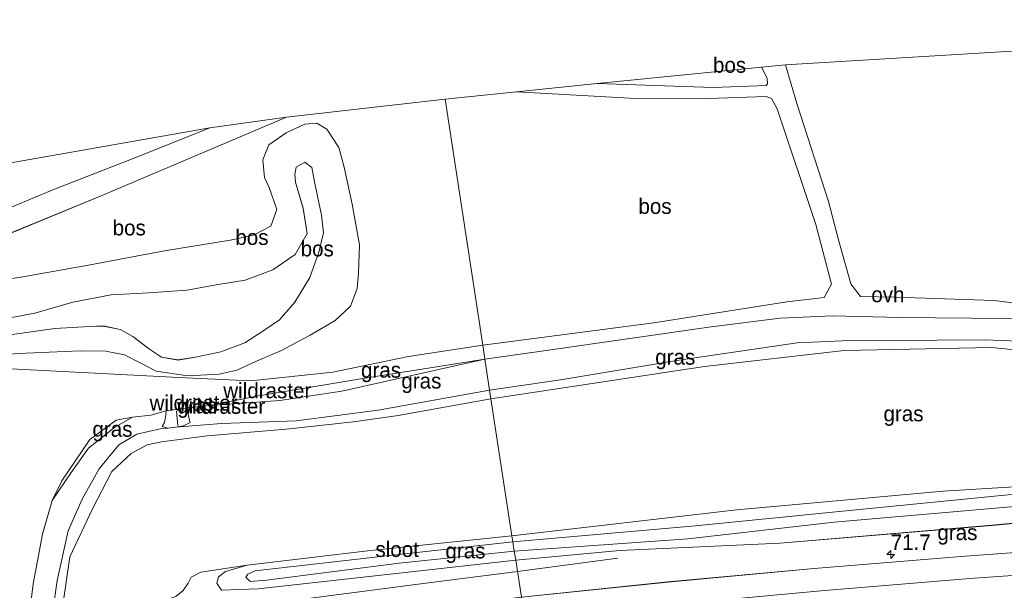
# Model space of a CAD drawing. Header units: millimetres. Extents: x 180000 to 190000, y 466229 to 468626.
# Tile 99 of 202: x 183700 to 183860, y 468533 to 468625. Entities that reach past the tile are written whole.
import ezdxf
from ezdxf.enums import TextEntityAlignment as Align

# ---------------------------------------------------------------- set-up
doc = ezdxf.new("R2010")
doc.units = ezdxf.units.MM
for name, color, linetype, lineweight in [('af-bs-doorgang', 8, 'Continuous', 18), ('af-bs-rasterhekwerk', 8, 'hekwerk', 18), ('as-bs-kilometr', 13, 'Continuous', 18), ('bp-b5-bos', 93, 'Continuous', 18), ('bp-b5-grasland', 93, 'Continuous', 18), ('gr-bs-geleiderail', 213, 'geleiderail', 18), ('gw-bs-insteekwatergang', 93, 'Continuous', 18), ('gw-bs-kruinlijn', 93, 'Continuous', 18), ('gw-bs-teenlijn', 93, 'Continuous', 18), ('kd-bs-opnamedtmgrens', 173, 'Continuous', 18), ('mk-bs-streep 0.15', 8, 'Continuous', 18), ('og-b5-water', 153, 'Continuous', 18), ('og-bs-hulpgeometrie', 53, 'Continuous', 18), ('vh-b5-verh_soort', 8, 'Continuous', 18)]:
    doc.layers.add(name, color=color, linetype=linetype, lineweight=lineweight)
doc.styles.add('rtw_iso', font='iso-rtw.shx')
doc.linetypes.add('geleiderail', pattern='A,2,-1,[175,RTW.shx,S=0.5,R=0,X=0,Y=0],-1', length=4)
doc.linetypes.add('hekwerk', pattern='A,7,-1.5,[1,RTW.shx,S=0.75,R=0,X=0,Y=0],-1.5', length=10)

# ---------------------------------------------------------------- blocks, each defined once
blk = doc.blocks.new('dtbattr-r')
at = {"style": 'rtw_iso'}
blk.add_attdef('TAG', text='', height=2.5, dxfattribs=at).set_placement((0, 0), align=Align.MIDDLE_CENTER)
blk = doc.blocks.new('d33az_ACAD_1_FMEBLOCK84')
at = {"layer": 'bp-b5-bos'}
for points in [[(46.81, 22.86, 42.31), (52.94, -17.07, 42.05), (40.86, -18.9, 41.77), (28.61, -21.48, 41.79), (15.28, -22.86, 42.17), (3.56, -22.36, 43.13), (-26.84, -20.74, 43.51), (-33.73, -20.39, 43.44), (-43.7, -18.29, 43.39), (-49.28, -17.02, 43.21), (-50.78, -16.05, 43.18), (-52.45, -14.14, 43.22), (-52.94, -13.03, 43.17), (-52.69, -11.65, 43.1), (-51.64, -10.72, 43.18), (-48.35, -9.28, 43.19), (-41.62, -6.55, 43.55), (-24.99, 0.6, 44), (-9.02, 7.17, 43.82), (21.05, 19.95, 42.29)], [(-46.94, -17.14, 43.39), (-43.43, -17.72, 43.47), (-40.54, -17.33, 43.52), (-37.01, -18, 43.53), (-32.68, -18.85, 43.66), (-28.48, -19.03, 43.63), (-22.59, -18.42, 43.69), (-12.4, -18.02, 43.47), (-8.31, -18.08, 43.56), (-5.24, -18.65, 43.49), (-2.68, -19.95, 43.36), (-0.13, -21.32, 43.37), (5.02, -22.09, 43.17), (10.1, -21.81, 42.68), (13.01, -21.14, 42.55), (16.69, -19.44, 42.45), (20.24, -17.95, 42.32), (24.89, -15.44, 42.2), (28.95, -13.1, 42.15), (31.45, -10.74, 42.17), (32.54, -7.89, 42.22), (32.75, -5.37, 42.29), (32.92, -0.79, 42.55), (32.34, 2.54, 42.76), (31.74, 5.82, 42.9), (30.44, 11.84, 42.86), (29.56, 15.05, 42.5), (27.63, 18.02, 42.39), (25.99, 18.99, 42.26), (24.05, 18.81, 42.24), (21.02, 17.42, 42.27), (18.21, 15.44, 42.81), (17.21, 13.05, 43.21), (17.49, 10.14, 43.4), (18.25, 8.53, 43.33), (19.51, 4.98, 43.31), (18.53, 2.26, 43.25), (15.71, 0.81, 43.24), (11.91, -0.03, 43.22), (1.22, -1.77, 44.03), (-11.7, -4.21, 44.27), (-22.07, -6.05, 44.31), (-29.41, -7.11, 44.03), (-36.43, -7.36, 43.62), (-42.28, -7.91, 43.55), (-47.04, -9.09, 43.31), (-50.49, -10.78, 43.26), (-52.06, -12.45, 43.24), (-52.17, -13.45, 43.24), (-50.86, -15.29, 43.31), (-49.2, -16.68, 43.34)]]:
    blk.add_polyline3d(points, close=True, dxfattribs=at)
blk = doc.blocks.new('d33az_ACAD_1_FMEBLOCK149')
at = {"layer": 'bp-b5-bos'}
for points in [[(39.19, 16.6, 42.5), (40.06, 13.39, 42.86), (41.37, 7.37, 42.9), (41.97, 4.09, 42.76), (42.55, 0.76, 42.55), (42.38, -3.82, 42.29), (42.17, -6.34, 42.22), (41.08, -9.19, 42.17), (38.58, -11.55, 42.15), (34.52, -13.89, 42.2), (29.87, -16.4, 42.32), (26.31, -17.89, 42.45), (22.64, -19.59, 42.55), (19.73, -20.26, 42.68), (14.65, -20.54, 43.17), (9.5, -19.77, 43.37), (6.94, -18.4, 43.36), (4.38, -17.1, 43.49), (1.32, -16.53, 43.56), (-2.77, -16.47, 43.47), (-12.97, -16.87, 43.69), (-18.86, -17.48, 43.63), (-23.05, -17.3, 43.66), (-27.38, -16.45, 43.53), (-30.91, -15.78, 43.52), (-33.81, -16.17, 43.47), (-37.31, -15.59, 43.39), (-39.57, -15.13, 43.34), (-41.23, -13.74, 43.31), (-42.55, -11.89, 43.24), (-42.43, -10.9, 43.24), (-40.86, -9.23, 43.26), (-37.41, -7.54, 43.31), (-32.66, -6.36, 43.55), (-26.8, -5.8, 43.62), (-19.79, -5.56, 44.03), (-12.44, -4.5, 44.31), (-2.08, -2.66, 44.27), (10.85, -0.22, 44.03), (21.53, 1.52, 43.22), (25.34, 2.36, 43.24), (28.16, 3.81, 43.25), (29.14, 6.53, 43.31), (27.88, 10.08, 43.33), (27.12, 11.7, 43.4), (26.84, 14.6, 43.21), (27.84, 16.99, 42.81), (30.65, 18.97, 42.27), (33.68, 20.36, 42.24), (35.62, 20.54, 42.26), (37.26, 19.57, 42.39)], [(-4.04, -8.57, 44.77), (-10.21, -10.34, 44.52), (-13.93, -11.06, 44.5), (-17.35, -10.93, 44.55), (-21.45, -10.07, 44.52), (-26.87, -9.11, 44.17), (-30.27, -9.16, 44.14), (-36.15, -10.61, 43.92), (-39, -11.84, 43.91), (-39.41, -12.91, 43.86), (-38.52, -13.74, 43.9), (-36.84, -14.07, 43.96), (-34.14, -13.84, 44.03), (-32.63, -13.33, 44.04), (-29.98, -13.02, 44.09), (-26.74, -12.94, 44.29), (-23.28, -13.03, 44.4), (-20.01, -14.12, 44.44), (-17.6, -14.48, 44.47), (-14.23, -13.85, 44.31), (-6.94, -12.8, 44.32), (-1.31, -12.5, 44.7), (0.97, -12.41, 44.72), (3.7, -12.98, 44.71), (5.71, -14.15, 44.52), (8.43, -16.19, 44.09), (10.39, -17.49, 43.95), (13.12, -17.94, 43.79), (16.19, -17.45, 43.61), (20.03, -16.61, 43.55), (23.93, -15.13, 43.55), (26.84, -13.25, 43.49), (29.55, -11.39, 43.46), (32.04, -8.56, 43.42), (34.5, -4.54, 43.23), (35.95, -0.4, 43.55), (36.7, 2.74, 43.72), (36.38, 5.59, 43.89), (35.24, 11, 44.06), (34.82, 13.32, 44.11), (33.68, 14.22, 44.1), (32.28, 13.41, 44.07), (32.03, 12.18, 44.04), (32.14, 10.97, 44.03), (33.41, 6.7, 44), (34.05, 2.62, 44.07), (32.1, -0.79, 44.08), (28.45, -3.31, 43.9), (23.97, -4.98, 43.92), (19.59, -5.69, 44.59), (14.49, -6.57, 44.7), (8.31, -7.02, 44.85), (2.21, -7.36, 44.86)]]:
    blk.add_polyline3d(points, close=True, dxfattribs=at)
blk = doc.blocks.new('d33az_ACAD_1_FMEBLOCK150')
at = {"layer": 'bp-b5-grasland'}
blk.add_polyline3d([(37.51, 2.78, 39.43), (13.18, 3.19, 39.39), (-11.64, 3.23, 39.35), (-35.99, 2.87, 39.33), (-60.76, 2.19, 39.31), (-84.45, 1.27, 39.28), (-109.8, -0.08, 39.32), (-134.43, -1.87, 39.29), (-158.91, -3.85, 39.25), (-182.68, -6.05, 39.23), (-206.49, -8.53, 39.12), (-207.41, -2.51, 38.75), (-190.51, -0.93, 38.75), (-164.43, 0.23, 38.98), (-130.07, 3.15, 38.97), (-98.59, 6.08, 38.97), (-77.27, 6.8, 39.08), (-44.07, 7.66, 39.21), (-23.07, 8.15, 39.13), (1.71, 8.61, 39.14), (28.71, 8.42, 39.13)], dxfattribs=at)
blk = doc.blocks.new('d33az_ACAD_1_FMEBLOCK158')
at = {"layer": 'vh-b5-verh_soort'}
for points in [[(68.26, 77.53, 43.51), (98.66, 75.91, 43.13), (110.37, 75.4, 42.17), (123.7, 76.78, 41.79), (135.96, 79.37, 41.77), (148.03, 81.19, 42.05), (148.38, 78.94, 42.03), (128.54, 75.76, 41.59), (111.63, 72.95, 41.95), (103.71, 71.38, 42.5), (102.66, 71.26, 42.77), (100.09, 71, 43.88), (96.61, 70.51, 44.31), (94.11, 69.84, 43.67), (91.17, 69.5, 43.47), (88.48, 69.01, 43.77), (84.19, 65.86, 44.12), (79.67, 59.13, 44.6), (78.12, 55.96, 44.79), (76.54, 50.47, 45.17), (74.99, 42.44, 45.5), (73.81, 32.62, 45.76)], [(58.17, 98.06, 43.83), (78.48, 106.53, 44), (91.94, 111.77, 43.57), (103.69, 116.5, 42.69), (116.15, 118.22, 42.29), (86.08, 105.43, 43.82), (70.11, 98.86, 44)]]:
    blk.add_polyline3d(points, dxfattribs=at)
blk = doc.blocks.new('d33az_ACAD_1_FMEBLOCK168')
at = {"layer": 'vh-b5-verh_soort'}
blk.add_polyline3d([(-113.33, 19.87, 38.86), (-137.48, 18.11, 38.84), (-161.6, 16.13, 38.81), (-186.06, 13.85, 38.8), (-209.9, 11.46, 38.75), (-210.14, 13.02, 38.92), (-210.68, 16.5, 39.02), (-211.25, 20.22, 39.05), (-211.82, 23.92, 39.12), (-188.01, 26.4, 39.23), (-164.24, 28.61, 39.25), (-139.75, 30.59, 39.29), (-115.12, 32.38, 39.32)], dxfattribs=at)
blk = doc.blocks.new('hecto')
for p, q in [((0, 0.625), (-0.625, 0)), ((0, -0.625), (0, 0.625)), ((-0.625, 0), (0.625, 0)), ((0.625, 0), (0, -0.625))]:
    blk.add_line(p, q)
blk = doc.blocks.new('dtbattr')
at = {"style": 'rtw_iso'}
blk.add_attdef('TAG', (0.59, 0.87), '', height=2.5, dxfattribs=at)
blk = doc.blocks.new('dtbattr-l')
at = {"style": 'rtw_iso'}
blk.add_attdef('TAG', (0, 0), '', height=2.5, dxfattribs=at)

msp = doc.modelspace()

# ---------------------------------------------------------------- linework, layer by layer
at = {"layer": 'af-bs-doorgang'}
msp.add_polyline3d([(183726.9, 468562.32, 43.88), (183723.42, 468561.84, 44.31)], dxfattribs=at)
at = {"layer": 'af-bs-rasterhekwerk'}
for points in [[(183775.19, 468570.26, 42.03), (183785.54, 468571.72, 42.58), (183811.97, 468575.46, 42.49), (183823.14, 468576.89, 42.3), (183831.71, 468577.25, 42.25), (183842.62, 468577, 42.22), (183860.05, 468576.82, 42.22), (183880.45, 468576.57, 42.49), (183901.02, 468576.55, 43.73), (183908.76, 468576.39, 45.47), (183916.92, 468576.47, 45.99), (183923.88, 468576.39, 44.8)], [(183738.44, 468564.27, 41.95), (183755.36, 468567.08, 41.59), (183775.19, 468570.26, 42.03)], [(183738.44, 468564.27, 41.95), (183730.52, 468562.7, 42.5), (183729.47, 468562.59, 42.77), (183726.9, 468562.32, 43.88)], [(183700.62, 468523.94, 45.76), (183701.8, 468533.76, 45.5), (183703.36, 468541.8, 45.17), (183704.93, 468547.28, 44.79), (183706.48, 468550.45, 44.6), (183711, 468557.18, 44.12), (183715.29, 468560.34, 43.77), (183717.98, 468560.82, 43.47)], [(183723.42, 468561.84, 44.31), (183720.92, 468561.16, 43.67), (183717.98, 468560.82, 43.47)], [(183725.1, 468561.76, 44.17), (183725.32, 468559.46, 44.99)]]:
    msp.add_polyline3d(points, dxfattribs=at)
at = {"layer": 'bp-b5-bos'}
for points in [[(183901.09, 468578.92, 43.73), (183889.23, 468578.49, 42.69), (183863.92, 468579.02, 42.32), (183857.91, 468579.74, 42.32), (183841.91, 468580.31, 42.46), (183836.22, 468580.42, 42.53), (183834.65, 468582.48, 42.67), (183832.64, 468589.63, 42.34), (183831.02, 468595.87, 41.92), (183825.85, 468611.79, 42.17), (183824.01, 468618.03, 42.3), (183930.01, 468624.42, 43.69), (183930.19, 468623.02, 43.67), (183928.27, 468622.48, 43.56), (183924.56, 468620.07, 43.46), (183921.74, 468616.9, 43.53), (183919.89, 468608.16, 43.36), (183919.81, 468601.47, 43.47), (183916.45, 468592.93, 44), (183911.23, 468586.87, 44.18)], [(183820.87, 468614.69, 42.19), (183812.28, 468614.38, 42.18), (183793.42, 468615.02, 42.12), (183820.12, 468617.66, 42.12), (183821.05, 468615.88, 42.18), (183821.1, 468614.99, 42.17)], [(183798.77, 468612.65, 42.12), (183811.52, 468612.56, 42.09), (183820.91, 468612.91, 41.97), (183821.76, 468612.59, 41.97), (183822.69, 468610.92, 41.96), (183828.93, 468592.1, 42.04), (183831.52, 468582.44, 42.51), (183830.3, 468580.25, 42.5), (183824.26, 468579.57, 42.78), (183802.63, 468576.16, 42.76), (183774.85, 468572.51, 42.05), (183768.72, 468612.45, 42.31), (183780.32, 468613.65, 42.17)]]:
    msp.add_polyline3d(points, close=True, dxfattribs=at)
for points in [[(183677.49, 468598.52, 43.22), (183730.5, 468607.82, 42.69), (183718.75, 468603.09, 43.57), (183705.29, 468597.85, 44), (183684.98, 468589.38, 43.83)], [(183698.35, 468576.98, 44.5), (183702.07, 468577.7, 44.52), (183708.24, 468579.47, 44.77), (183714.49, 468580.67, 44.86), (183720.59, 468581.02, 44.85), (183726.77, 468581.47, 44.7), (183731.87, 468582.35, 44.59), (183736.25, 468583.06, 43.92), (183740.73, 468584.72, 43.9), (183744.38, 468587.25, 44.08), (183746.33, 468590.66, 44.07), (183745.69, 468594.73, 44), (183744.41, 468599, 44.03), (183744.31, 468600.21, 44.04), (183744.56, 468601.44, 44.07), (183745.96, 468602.26, 44.1), (183747.1, 468601.36, 44.11), (183747.52, 468599.04, 44.06), (183748.66, 468593.63, 43.89), (183748.98, 468590.78, 43.72), (183748.23, 468587.64, 43.55), (183746.78, 468583.5, 43.23), (183744.32, 468579.48, 43.42), (183741.83, 468576.64, 43.46), (183739.12, 468574.79, 43.49), (183736.21, 468572.91, 43.55), (183732.31, 468571.43, 43.55), (183728.47, 468570.59, 43.61), (183725.4, 468570.09, 43.79), (183722.67, 468570.55, 43.95), (183720.71, 468571.84, 44.09), (183717.99, 468573.89, 44.52), (183715.98, 468575.06, 44.71), (183713.25, 468575.62, 44.72), (183710.97, 468575.54, 44.7), (183705.34, 468575.24, 44.32), (183698.05, 468574.19, 44.31)]]:
    msp.add_polyline3d(points, dxfattribs=at)
at = {"layer": 'bp-b5-grasland'}
for points in [[(183867.45, 468572.96, 44.09), (183856.39, 468573.39, 44.18), (183833.25, 468573.23, 44.72), (183825.9, 468572.9, 45.27), (183806.38, 468570.01, 45.25), (183787.49, 468566.86, 44.92), (183775.97, 468565.18, 44.86), (183775.19, 468570.26, 42.03), (183785.54, 468571.72, 42.58), (183811.97, 468575.46, 42.49), (183823.14, 468576.89, 42.3), (183831.71, 468577.25, 42.25), (183842.62, 468577, 42.22), (183860.05, 468576.82, 42.22)], [(183884.26, 468550.89, 38.95), (183849.65, 468548.8, 39.01), (183816.15, 468545.73, 38.98), (183779.6, 468541.53, 38.86), (183776.18, 468563.79, 44.9), (183810.87, 468569.05, 45.24), (183833.55, 468571.64, 44.8), (183857.52, 468572.13, 44.11), (183875.82, 468570.24, 44.04)], [(183704.32, 468524.32, 47.41), (183705.7, 468534.3, 47.34), (183707.5, 468542.35, 46.94), (183709.79, 468547.5, 46.62), (183712.54, 468552.43, 46.12), (183715.76, 468556.34, 46.04), (183718.65, 468558.04, 45.88), (183722.45, 468558.91, 45.57), (183723.7, 468559.05, 45.12), (183724.96, 468559.17, 45.09), (183732.41, 468559.77, 44.66), (183744.54, 468560.22, 44.31), (183757.86, 468561.93, 44.18), (183775.97, 468565.18, 44.86), (183776.18, 468563.79, 44.9), (183761.11, 468561.07, 44.38), (183753.83, 468560.03, 44.06), (183742.91, 468558.88, 44.36), (183730.08, 468557.77, 44.88), (183722.67, 468556.83, 45.43), (183720.32, 468556.29, 45.62), (183717.74, 468554.92, 45.9), (183714.62, 468551.98, 46.11), (183711.52, 468546.04, 46.52), (183707.79, 468538.11, 47.23), (183705.66, 468523.55, 47.32)], [(183705.66, 468523.55, 47.32), (183707.79, 468538.11, 47.23), (183711.52, 468546.04, 46.52), (183714.62, 468551.98, 46.11), (183717.74, 468554.92, 45.9), (183720.32, 468556.29, 45.62), (183722.67, 468556.83, 45.43), (183730.08, 468557.77, 44.88), (183742.91, 468558.88, 44.36), (183753.83, 468560.03, 44.06), (183761.11, 468561.07, 44.38), (183776.18, 468563.79, 44.9), (183779.6, 468541.53, 38.86), (183756.61, 468539.16, 38.78), (183736.61, 468536.78, 38.77), (183729.06, 468535.64, 38.78), (183727.47, 468534.81, 38.75), (183727.02, 468533.82, 38.77), (183726.2, 468532.67, 38.81)], [(183700.62, 468523.94, 45.76), (183701.8, 468533.76, 45.5), (183703.36, 468541.8, 45.17), (183704.93, 468547.28, 44.79), (183707.98, 468551.82, 44.55), (183710.83, 468555.75, 44.25), (183715.04, 468559.15, 43.77), (183717.98, 468560.82, 43.47), (183720.92, 468561.16, 43.67), (183723.42, 468561.84, 44.31), (183723.33, 468560.75, 44.33), (183723.15, 468559.95, 44.69), (183722.8, 468559.31, 44.95), (183723.7, 468559.05, 45.12), (183722.45, 468558.91, 45.57), (183718.65, 468558.04, 45.88), (183715.76, 468556.34, 46.04), (183712.54, 468552.43, 46.12), (183709.79, 468547.5, 46.62), (183707.5, 468542.35, 46.94), (183705.7, 468534.3, 47.34), (183704.32, 468524.32, 47.41)], [(184009.96, 468552.15, 38.74), (183982.47, 468552.11, 38.7), (183963.31, 468550.94, 38.77), (183934.99, 468550.16, 38.8), (183910.19, 468549.87, 38.68), (183884.66, 468549.69, 38.59), (183861.3, 468548.29, 38.56), (183831.69, 468545.4, 38.59), (183809.42, 468543.15, 38.59), (183779.75, 468540.57, 38.58), (183779.6, 468541.53, 38.86), (183816.15, 468545.73, 38.98), (183849.65, 468548.8, 39.01), (183884.26, 468550.89, 38.95), (183910, 468550.95, 39.03), (183932.01, 468550.98, 39.06), (183941.43, 468551, 39.08), (183953.69, 468551.72, 39.07), (183958.81, 468552.06, 39.08), (183981.27, 468553.55, 39.1), (184005.83, 468554.03, 39.24), (184034.33, 468552.7, 39.23)], [(184016.33, 468548.51, 39.13), (183989.33, 468548.7, 39.14), (183964.55, 468548.23, 39.13), (183943.55, 468547.75, 39.21), (183910.36, 468546.88, 39.08), (183889.03, 468546.16, 38.97), (183857.55, 468543.23, 38.97), (183823.19, 468540.32, 38.98), (183797.12, 468539.15, 38.75), (183780.21, 468537.58, 38.75), (183779.98, 468539.02, 38.54), (183808.14, 468541.02, 38.55), (183831.91, 468543.78, 38.54), (183864.36, 468546.57, 38.5), (183891.3, 468548.05, 38.66), (183916.95, 468548.2, 38.79), (183952.81, 468549.04, 38.85), (183977.68, 468550.33, 38.8), (184002.09, 468550.52, 38.8), (184031.43, 468550.44, 38.79)]]:
    msp.add_polyline3d(points, dxfattribs=at)
for points in [[(183867.45, 468572.96, 44.09), (183876.05, 468571, 44.07), (183876.26, 468570.67, 44.05), (183875.82, 468570.24, 44.04), (183857.52, 468572.13, 44.11), (183833.55, 468571.64, 44.8), (183810.87, 468569.05, 45.24), (183776.18, 468563.79, 44.9), (183775.97, 468565.18, 44.86), (183787.49, 468566.86, 44.92), (183806.38, 468570.01, 45.25), (183825.9, 468572.9, 45.27), (183833.25, 468573.23, 44.72), (183856.39, 468573.39, 44.18)], [(183732.41, 468559.77, 44.66), (183724.96, 468559.17, 45.09), (183726.24, 468559.41, 44.95), (183727.31, 468559.93, 44.61), (183727, 468561.21, 44.18), (183726.9, 468562.32, 43.88), (183729.47, 468562.59, 42.77), (183730.52, 468562.7, 42.5), (183741.87, 468563.51, 41.91), (183751.96, 468565.03, 41.73), (183775.19, 468570.26, 42.03), (183775.97, 468565.18, 44.86), (183757.86, 468561.93, 44.18), (183744.54, 468560.22, 44.31)], [(183741.87, 468563.51, 41.91), (183730.52, 468562.7, 42.5), (183738.44, 468564.27, 41.95), (183755.36, 468567.08, 41.59), (183775.19, 468570.26, 42.03), (183751.96, 468565.03, 41.73)], [(183724.96, 468559.17, 45.09), (183723.7, 468559.05, 45.12), (183722.8, 468559.31, 44.95), (183723.15, 468559.95, 44.69), (183723.33, 468560.75, 44.33), (183723.42, 468561.84, 44.31), (183726.9, 468562.32, 43.88), (183727, 468561.21, 44.18), (183727.31, 468559.93, 44.61), (183726.24, 468559.41, 44.95)], [(183707.98, 468551.82, 44.55), (183704.93, 468547.28, 44.79), (183706.48, 468550.45, 44.6), (183711, 468557.18, 44.12), (183715.29, 468560.34, 43.77), (183717.98, 468560.82, 43.47), (183715.04, 468559.15, 43.77), (183710.83, 468555.75, 44.25)], [(183736.37, 468534.8, 38.53), (183737.08, 468534.12, 38.53), (183739.74, 468534.34, 38.53), (183761.28, 468537.1, 38.53), (183779.98, 468539.02, 38.54), (183780.21, 468537.58, 38.75), (183756.88, 468534.98, 38.75), (183738.36, 468532.9, 38.74), (183732.42, 468532.71, 38.67), (183731.63, 468533.84, 38.65), (183731.95, 468534.86, 38.64), (183733.06, 468535.74, 38.73), (183736.61, 468536.78, 38.77), (183756.61, 468539.16, 38.78), (183779.6, 468541.53, 38.86), (183779.75, 468540.57, 38.58), (183758.27, 468538.15, 38.55), (183737.86, 468535.84, 38.55), (183736.68, 468535.33, 38.54)], [(183780.21, 468537.58, 38.75), (183781.13, 468531.55, 39.12), (183755.36, 468528.36, 39.1), (183730.66, 468525.07, 39.08), (183717.15, 468523.05, 39.09), (183712.78, 468522.37, 39.09), (183713.18, 468528.57, 44.9), (183713.28, 468528.59, 38.9), (183715.5, 468529.06, 38.9), (183718.72, 468529.68, 38.9), (183722.36, 468530.73, 38.9), (183724.99, 468531.66, 38.87), (183726.2, 468532.67, 38.81), (183727.02, 468533.82, 38.77), (183727.47, 468534.81, 38.75), (183729.06, 468535.64, 38.78), (183736.61, 468536.78, 38.77), (183733.06, 468535.74, 38.73), (183731.95, 468534.86, 38.64), (183731.63, 468533.84, 38.65), (183732.42, 468532.71, 38.67), (183738.36, 468532.9, 38.74), (183756.88, 468534.98, 38.75)]]:
    msp.add_polyline3d(points, close=True, dxfattribs=at)
at = {"layer": 'gr-bs-geleiderail'}
for points in [[(183796.81, 468537.92, 38.83), (183780.49, 468535.76, 39.41)], [(183713.28, 468526.49, 39.69), (183740.27, 468530.54, 39.58), (183765.6, 468533.87, 39.59), (183780.49, 468535.76, 39.41)]]:
    msp.add_polyline3d(points, dxfattribs=at)
at = {"layer": 'gw-bs-insteekwatergang'}
for points in [[(183779.6, 468541.53, 38.86), (183816.15, 468545.73, 38.98), (183849.65, 468548.8, 39.01), (183884.26, 468550.89, 38.95), (183910, 468550.95, 39.03), (183932.01, 468550.98, 39.06)], [(184194.04, 468536, 39.81), (184168.67, 468538.44, 39.76), (184135.83, 468541.55, 39.67), (184106.18, 468543.93, 39.57), (184071.43, 468546.39, 39.36), (184051.38, 468548.14, 39.22), (184048.09, 468548.83, 39.2), (184045.2, 468548.86, 39.22), (184042.06, 468547.94, 39.21), (184016.33, 468548.51, 39.13), (183989.33, 468548.7, 39.14), (183964.55, 468548.23, 39.13), (183943.55, 468547.75, 39.21), (183910.36, 468546.88, 39.08), (183889.03, 468546.16, 38.97), (183857.55, 468543.23, 38.97), (183823.19, 468540.32, 38.98), (183797.12, 468539.15, 38.75), (183780.21, 468537.58, 38.75)], [(183779.6, 468541.53, 38.86), (183756.61, 468539.16, 38.78), (183736.61, 468536.78, 38.77), (183733.06, 468535.74, 38.73), (183731.95, 468534.86, 38.64), (183731.63, 468533.84, 38.65), (183732.42, 468532.71, 38.67), (183738.36, 468532.9, 38.74), (183756.88, 468534.98, 38.75), (183780.21, 468537.58, 38.75)]]:
    msp.add_polyline3d(points, dxfattribs=at)
at = {"layer": 'gw-bs-kruinlijn'}
for points in [[(183698.05, 468574.19, 44.31), (183705.34, 468575.24, 44.32), (183710.97, 468575.54, 44.7), (183713.25, 468575.62, 44.72), (183715.98, 468575.06, 44.71), (183717.99, 468573.89, 44.52), (183720.71, 468571.84, 44.09), (183722.67, 468570.55, 43.95), (183725.4, 468570.09, 43.79), (183728.47, 468570.59, 43.61), (183732.31, 468571.43, 43.55), (183736.21, 468572.91, 43.55), (183739.12, 468574.79, 43.49), (183741.83, 468576.64, 43.46), (183744.32, 468579.48, 43.42), (183746.78, 468583.5, 43.23), (183748.23, 468587.64, 43.55), (183748.98, 468590.78, 43.72), (183748.66, 468593.63, 43.89), (183747.52, 468599.04, 44.06), (183747.1, 468601.36, 44.11), (183745.96, 468602.26, 44.1)], [(183745.96, 468602.26, 44.1), (183744.56, 468601.44, 44.07), (183744.31, 468600.21, 44.04), (183744.41, 468599, 44.03), (183745.69, 468594.73, 44), (183746.33, 468590.66, 44.07), (183744.38, 468587.25, 44.08), (183740.73, 468584.72, 43.9), (183736.25, 468583.06, 43.92), (183731.87, 468582.35, 44.59), (183726.77, 468581.47, 44.7), (183720.59, 468581.02, 44.85), (183714.49, 468580.67, 44.86), (183708.24, 468579.47, 44.77), (183702.07, 468577.7, 44.52), (183698.35, 468576.98, 44.5)], [(183775.97, 468565.18, 44.86), (183787.49, 468566.86, 44.92), (183806.38, 468570.01, 45.25), (183825.9, 468572.9, 45.27), (183833.25, 468573.23, 44.72), (183856.39, 468573.39, 44.18), (183867.45, 468572.96, 44.09), (183876.05, 468571, 44.07), (183876.26, 468570.67, 44.05), (183875.82, 468570.24, 44.04), (183857.52, 468572.13, 44.11), (183833.55, 468571.64, 44.8), (183810.87, 468569.05, 45.24), (183776.18, 468563.79, 44.9)], [(183705.66, 468523.55, 47.32), (183707.79, 468538.11, 47.23), (183711.52, 468546.04, 46.52), (183714.62, 468551.98, 46.11), (183717.74, 468554.92, 45.9), (183720.32, 468556.29, 45.62), (183722.67, 468556.83, 45.43), (183730.08, 468557.77, 44.88), (183742.91, 468558.88, 44.36), (183753.83, 468560.03, 44.06), (183761.11, 468561.07, 44.38), (183776.18, 468563.79, 44.9)], [(183732.41, 468559.77, 44.66), (183744.54, 468560.22, 44.31), (183757.86, 468561.93, 44.18), (183775.97, 468565.18, 44.86)], [(183723.42, 468561.84, 44.31), (183723.33, 468560.75, 44.33), (183723.15, 468559.95, 44.69), (183722.8, 468559.31, 44.95), (183723.7, 468559.05, 45.12), (183724.96, 468559.17, 45.09), (183726.24, 468559.41, 44.95), (183727.31, 468559.93, 44.61), (183727, 468561.21, 44.18), (183726.9, 468562.32, 43.88)], [(183794.81, 468442.4, 43.77), (183790.41, 468441.39, 44.34), (183775.57, 468437.43, 45), (183761.77, 468434.14, 45.49), (183745.2, 468430.5, 46.21), (183739.77, 468429.7, 46.53), (183735.92, 468429.86, 46.77), (183734.47, 468430.28, 46.79), (183732.38, 468431.68, 46.83), (183723.01, 468448.27, 47.15), (183716.05, 468461.24, 47.06), (183710.9, 468472.39, 47.39), (183707.57, 468482.78, 47.23), (183704.94, 468493.51, 47.3), (183704.28, 468501.61, 47.45), (183703.94, 468513.06, 47.48), (183704.32, 468524.32, 47.41), (183705.7, 468534.3, 47.34), (183707.5, 468542.35, 46.94), (183709.79, 468547.5, 46.62), (183712.54, 468552.43, 46.12), (183715.76, 468556.34, 46.04), (183718.65, 468558.04, 45.88), (183722.45, 468558.91, 45.57)], [(183723.7, 468559.05, 45.12), (183722.45, 468558.91, 45.57)], [(183724.96, 468559.17, 45.09), (183732.41, 468559.77, 44.66)]]:
    msp.add_polyline3d(points, dxfattribs=at)
at = {"layer": 'gw-bs-teenlijn'}
for points in [[(183747.9, 468608.58, 42.26), (183745.96, 468608.4, 42.24), (183742.92, 468607.01, 42.27), (183740.12, 468605.03, 42.81), (183739.12, 468602.64, 43.21), (183739.4, 468599.73, 43.4), (183740.16, 468598.12, 43.33), (183741.41, 468594.57, 43.31), (183740.44, 468591.85, 43.25), (183737.62, 468590.4, 43.24), (183733.81, 468589.56, 43.22), (183723.13, 468587.82, 44.03), (183710.2, 468585.38, 44.27), (183699.84, 468583.53, 44.31), (183692.49, 468582.48, 44.03)], [(183699.31, 468571.17, 43.69), (183709.5, 468571.57, 43.47), (183713.6, 468571.51, 43.56), (183716.66, 468570.94, 43.49), (183719.22, 468569.64, 43.36), (183721.78, 468568.27, 43.37), (183726.93, 468567.5, 43.17), (183732.01, 468567.78, 42.68), (183734.92, 468568.44, 42.55), (183738.59, 468570.14, 42.45), (183742.15, 468571.64, 42.32), (183746.8, 468574.14, 42.2), (183750.86, 468576.49, 42.15), (183753.36, 468578.85, 42.17), (183754.45, 468581.7, 42.22), (183754.66, 468584.22, 42.29), (183754.83, 468588.79, 42.55), (183754.25, 468592.13, 42.76), (183753.65, 468595.41, 42.9), (183752.34, 468601.43, 42.86), (183751.47, 468604.63, 42.5), (183749.54, 468607.61, 42.39), (183747.9, 468608.58, 42.26)], [(183775.19, 468570.26, 42.03), (183751.96, 468565.03, 41.73), (183741.87, 468563.51, 41.91)], [(183730.52, 468562.7, 42.5), (183741.87, 468563.51, 41.91)], [(183704.93, 468547.28, 44.79), (183707.98, 468551.82, 44.55), (183710.83, 468555.75, 44.25), (183715.04, 468559.15, 43.77), (183717.98, 468560.82, 43.47)], [(183736.61, 468536.78, 38.77), (183729.06, 468535.64, 38.78), (183727.47, 468534.81, 38.75), (183727.02, 468533.82, 38.77), (183726.2, 468532.67, 38.81), (183724.99, 468531.66, 38.87)]]:
    msp.add_polyline3d(points, dxfattribs=at)
at = {"layer": 'kd-bs-opnamedtmgrens'}
for points in [[(184176.86, 468616.55, 44.51), (184166.2, 468617.61, 44.09), (184061.8, 468624.9, 44.3), (184052.36, 468625.39, 45.19), (183944.35, 468624.78, 43.92), (183940.87, 468624.75, 44.04), (183939.84, 468624.61, 43.82), (183936.88, 468624.56, 43.82), (183932.27, 468624.52, 43.87), (183930.01, 468624.42, 43.69), (183824.01, 468618.03, 42.3), (183820.12, 468617.66, 42.12), (183793.42, 468615.02, 42.12), (183780.32, 468613.65, 42.17), (183768.72, 468612.45, 42.31)], [(183768.72, 468612.45, 42.31), (183742.96, 468609.54, 42.29), (183730.5, 468607.82, 42.69), (183677.49, 468598.52, 43.22), (183672.48, 468597.64, 41.95), (183670.75, 468597.33, 41.77), (183636.08, 468591.13, 41.78), (183634.11, 468590.63, 41.06), (183631.27, 468589.83, 41.06), (183629.32, 468589.3, 41.86), (183628.31, 468588.71, 41.87), (183610.35, 468584.75, 41.44), (183590.25, 468580.32, 41.32), (183570.9, 468576.06, 41.2)]]:
    msp.add_polyline3d(points, dxfattribs=at)
at = {"layer": 'mk-bs-streep 0.15'}
msp.add_polyline3d([(184195.83, 468527.59, 39.91), (184190.87, 468528.15, 39.87), (184167.32, 468530.66, 39.74), (184142.06, 468533.09, 39.66), (184117.97, 468534.98, 39.57), (184093.94, 468536.57, 39.53), (184072.02, 468537.71, 39.49), (184050.13, 468538.51, 39.37), (184025.65, 468539.17, 39.33), (184001.34, 468539.49, 39.29), (183976.79, 468539.61, 39.21), (183952.16, 468539.29, 39.16), (183927.23, 468538.67, 39.14), (183903.36, 468537.68, 39.1), (183878.63, 468536.34, 39.08), (183853.96, 468534.59, 39.11), (183829.75, 468532.6, 39.13), (183805.16, 468530.33, 39.11), (183781.7, 468527.85, 39.05)], dxfattribs=at)
at = {"layer": 'og-b5-water'}
msp.add_polyline3d([(184031.43, 468550.44, 38.79), (184002.09, 468550.52, 38.8), (183977.68, 468550.33, 38.8), (183952.81, 468549.04, 38.85), (183916.95, 468548.2, 38.79), (183891.3, 468548.05, 38.66), (183864.36, 468546.57, 38.5), (183831.91, 468543.78, 38.54), (183808.14, 468541.02, 38.55), (183779.98, 468539.02, 38.54), (183779.75, 468540.57, 38.58), (183809.42, 468543.15, 38.59), (183831.69, 468545.4, 38.59), (183861.3, 468548.29, 38.56), (183884.66, 468549.69, 38.59), (183910.19, 468549.87, 38.68), (183934.99, 468550.16, 38.8), (183963.31, 468550.94, 38.77), (183982.47, 468552.11, 38.7), (184009.96, 468552.15, 38.74)], dxfattribs=at)
msp.add_polyline3d([(183739.74, 468534.34, 38.53), (183737.08, 468534.12, 38.53), (183736.37, 468534.8, 38.53), (183736.68, 468535.33, 38.54), (183737.86, 468535.84, 38.55), (183758.27, 468538.15, 38.55), (183779.75, 468540.57, 38.58), (183779.98, 468539.02, 38.54), (183761.28, 468537.1, 38.53)], close=True, dxfattribs=at)
at = {"layer": 'og-bs-hulpgeometrie'}
msp.add_polyline3d([(183781.13, 468531.55, 39.12), (183780.21, 468537.58, 38.75), (183779.98, 468539.02, 38.54), (183779.75, 468540.57, 38.58), (183779.6, 468541.53, 38.86), (183776.18, 468563.79, 44.9), (183775.97, 468565.18, 44.86), (183775.19, 468570.26, 42.03), (183774.85, 468572.51, 42.05), (183768.72, 468612.45, 42.31)], dxfattribs=at)
at = {"layer": 'vh-b5-verh_soort'}
msp.add_polyline3d([(183860.05, 468576.82, 42.22), (183842.62, 468577, 42.22), (183831.71, 468577.25, 42.25), (183823.14, 468576.89, 42.3), (183811.97, 468575.46, 42.49), (183785.54, 468571.72, 42.58), (183775.19, 468570.26, 42.03), (183774.85, 468572.51, 42.05), (183802.63, 468576.16, 42.76), (183824.26, 468579.57, 42.78), (183830.3, 468580.25, 42.5), (183831.52, 468582.44, 42.51), (183828.93, 468592.1, 42.04), (183822.69, 468610.92, 41.96), (183821.76, 468612.59, 41.97), (183820.91, 468612.91, 41.97), (183811.52, 468612.56, 42.09), (183798.77, 468612.65, 42.12), (183780.32, 468613.65, 42.17), (183793.42, 468615.02, 42.12), (183812.28, 468614.38, 42.18), (183820.87, 468614.69, 42.19), (183821.1, 468614.99, 42.17), (183821.05, 468615.88, 42.18), (183820.12, 468617.66, 42.12), (183824.01, 468618.03, 42.3), (183825.85, 468611.79, 42.17), (183831.02, 468595.87, 41.92), (183832.64, 468589.63, 42.34), (183834.65, 468582.48, 42.67), (183836.22, 468580.42, 42.53), (183841.91, 468580.31, 42.46), (183857.91, 468579.74, 42.32), (183863.92, 468579.02, 42.32)], dxfattribs=at)

# ---------------------------------------------------------------- block references
at = {"layer": 'af-bs-rasterhekwerk'}
ref = msp.add_blockref('dtbattr-l', (183732.7, 468563.14, 42.35), dxfattribs=at)
ref.add_attrib('TAG', 'wildraster', dxfattribs={"layer": '0', "height": 2.5, "style": 'rtw_iso'}).set_placement((183732.7, 468563.14, 42.35), align=Align.BOTTOM_LEFT)
ref = msp.add_blockref('dtbattr-l', (183720.73, 468561.14, 43.66), dxfattribs=at)
ref.add_attrib('TAG', 'wildraster', dxfattribs={"layer": '0', "height": 2.5, "style": 'rtw_iso'}).set_placement((183720.73, 468561.14, 43.66), align=Align.BOTTOM_LEFT)
ref = msp.add_blockref('dtbattr-l', (183725.21, 468560.61, 44.58), dxfattribs=at)
ref.add_attrib('TAG', 'wildraster', dxfattribs={"layer": '0', "height": 2.5, "style": 'rtw_iso'}).set_placement((183725.21, 468560.61, 44.58), align=Align.BOTTOM_LEFT)
at = {"layer": 'as-bs-kilometr'}
ref = msp.add_blockref('dtbattr', (183841.12, 468538.5, 39.27), dxfattribs=at)
ref.add_attrib('TAG', '71.7', dxfattribs={"layer": '0', "height": 2.5, "style": 'rtw_iso'}).set_placement((183841.12, 468538.5, 39.27), align=Align.BOTTOM_LEFT)
msp.add_blockref('hecto', (183841.12, 468538.5, 39.27), dxfattribs=at)
at = {"layer": 'bp-b5-bos'}
ref = msp.add_blockref('dtbattr-r', (183812.25, 468616.02, 42.16), dxfattribs=at)
ref.add_attrib('TAG', 'bos', dxfattribs={"layer": '0', "height": 2.5, "style": 'rtw_iso'}).set_placement((183812.25, 468616.02, 42.16), align=Align.BOTTOM_LEFT)
for name, p in [('d33az_ACAD_1_FMEBLOCK84', (183721.91, 468589.59)), ('d33az_ACAD_1_FMEBLOCK149', (183712.28, 468588.04))]:
    msp.add_blockref(name, p, dxfattribs=at)
ref = msp.add_blockref('dtbattr-r', (183800.14, 468593.08, 42.25), dxfattribs=at)
ref.add_attrib('TAG', 'bos', dxfattribs={"layer": '0', "height": 2.5, "style": 'rtw_iso'}).set_placement((183800.14, 468593.08, 42.25), align=Align.BOTTOM_LEFT)
ref = msp.add_blockref('dtbattr-r', (183714.73, 468589.59, 42.97), dxfattribs=at)
ref.add_attrib('TAG', 'bos', dxfattribs={"layer": '0', "height": 2.5, "style": 'rtw_iso'}).set_placement((183714.73, 468589.59, 42.97), align=Align.BOTTOM_LEFT)
ref = msp.add_blockref('dtbattr-r', (183734.66, 468588.04, 43.11), dxfattribs=at)
ref.add_attrib('TAG', 'bos', dxfattribs={"layer": '0', "height": 2.5, "style": 'rtw_iso'}).set_placement((183734.66, 468588.04, 43.11), align=Align.BOTTOM_LEFT)
ref = msp.add_blockref('dtbattr-r', (183745.27, 468586.18, 44.12), dxfattribs=at)
ref.add_attrib('TAG', 'bos', dxfattribs={"layer": '0', "height": 2.5, "style": 'rtw_iso'}).set_placement((183745.27, 468586.18, 44.12), align=Align.BOTTOM_LEFT)
at = {"layer": 'bp-b5-grasland'}
ref = msp.add_blockref('dtbattr-r', (183802.87, 468568.59, 44.61), dxfattribs=at)
ref.add_attrib('TAG', 'gras', dxfattribs={"layer": '0', "height": 2.5, "style": 'rtw_iso'}).set_placement((183802.87, 468568.59, 44.61), align=Align.BOTTOM_LEFT)
ref = msp.add_blockref('dtbattr-r', (183755.08, 468566.48, 41.95), dxfattribs=at)
ref.add_attrib('TAG', 'gras', dxfattribs={"layer": '0', "height": 2.5, "style": 'rtw_iso'}).set_placement((183755.08, 468566.48, 41.95), align=Align.BOTTOM_LEFT)
ref = msp.add_blockref('dtbattr-r', (183761.63, 468564.72, 43.69), dxfattribs=at)
ref.add_attrib('TAG', 'gras', dxfattribs={"layer": '0', "height": 2.5, "style": 'rtw_iso'}).set_placement((183761.63, 468564.72, 43.69), align=Align.BOTTOM_LEFT)
ref = msp.add_blockref('dtbattr-r', (183725.22, 468560.69, 44.61), dxfattribs=at)
ref.add_attrib('TAG', 'gras', dxfattribs={"layer": '0', "height": 2.5, "style": 'rtw_iso'}).set_placement((183725.22, 468560.69, 44.61), align=Align.BOTTOM_LEFT)
ref = msp.add_blockref('dtbattr-r', (183839.95, 468559.39, 42.63), dxfattribs=at)
ref.add_attrib('TAG', 'gras', dxfattribs={"layer": '0', "height": 2.5, "style": 'rtw_iso'}).set_placement((183839.95, 468559.39, 42.63), align=Align.BOTTOM_LEFT)
ref = msp.add_blockref('dtbattr-r', (183711.45, 468556.88, 44.16), dxfattribs=at)
ref.add_attrib('TAG', 'gras', dxfattribs={"layer": '0', "height": 2.5, "style": 'rtw_iso'}).set_placement((183711.45, 468556.88, 44.16), align=Align.BOTTOM_LEFT)
msp.add_blockref('d33az_ACAD_1_FMEBLOCK150', (183987.62, 468540.09), dxfattribs=at)
ref = msp.add_blockref('dtbattr-r', (183848.7, 468540.09, 39.37), dxfattribs=at)
ref.add_attrib('TAG', 'gras', dxfattribs={"layer": '0', "height": 2.5, "style": 'rtw_iso'}).set_placement((183848.7, 468540.09, 39.37), align=Align.BOTTOM_LEFT)
ref = msp.add_blockref('dtbattr-r', (183768.79, 468537.12, 38.64), dxfattribs=at)
ref.add_attrib('TAG', 'gras', dxfattribs={"layer": '0', "height": 2.5, "style": 'rtw_iso'}).set_placement((183768.79, 468537.12, 38.64), align=Align.BOTTOM_LEFT)
at = {"layer": 'og-b5-water'}
ref = msp.add_blockref('dtbattr-r', (183757.42, 468537.35, 38.54), dxfattribs=at)
ref.add_attrib('TAG', 'sloot', dxfattribs={"layer": '0', "height": 2.5, "style": 'rtw_iso'}).set_placement((183757.42, 468537.35, 38.54), align=Align.BOTTOM_LEFT)
at = {"layer": 'vh-b5-verh_soort'}
for name, p in [('d33az_ACAD_1_FMEBLOCK158', (183626.81, 468491.32)), ('d33az_ACAD_1_FMEBLOCK168', (183992.95, 468507.63))]:
    msp.add_blockref(name, p, dxfattribs=at)
ref = msp.add_blockref('dtbattr-r', (183837.97, 468578.74, 42.36), dxfattribs=at)
ref.add_attrib('TAG', 'ovh', dxfattribs={"layer": '0', "height": 2.5, "style": 'rtw_iso'}).set_placement((183837.97, 468578.74, 42.36), align=Align.BOTTOM_LEFT)

doc.saveas('drawing.dxf')
